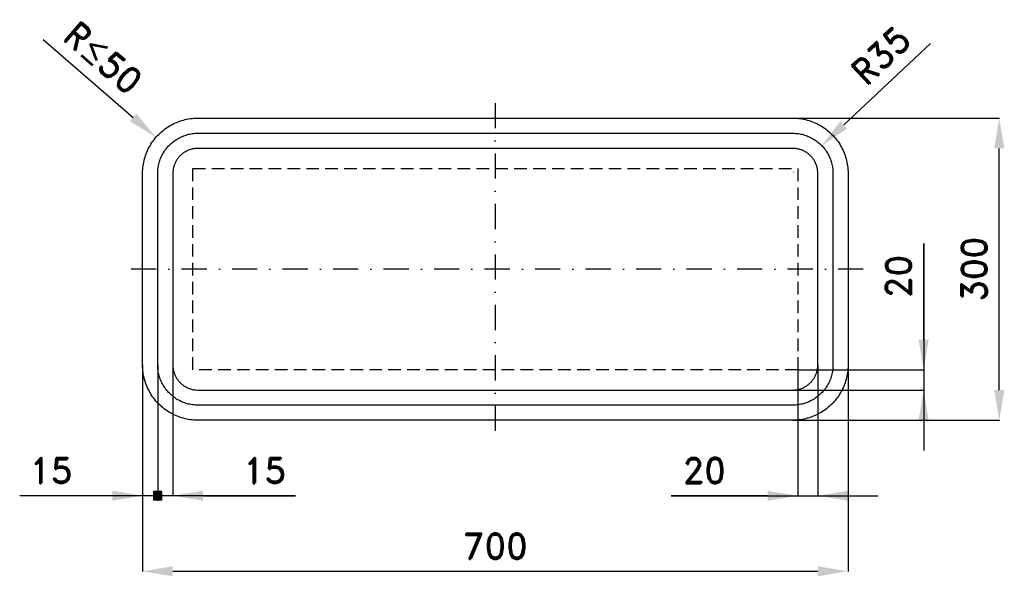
# Model space of a CAD drawing. Header units: millimetres. Extents: x -122 to 855, y -155 to 398.
import ezdxf

# ---------------------------------------------------------------- set-up
doc = ezdxf.new("R2010")
doc.units = ezdxf.units.MM
doc.header["$LTSCALE"] = 5
doc.linetypes.add('ČERCHOVANÁX2', pattern=[2, 1, -0.5, 0, -0.5])
doc.linetypes.add('ČÁRKOVANÁX2', pattern=[1.5, 1, -0.5])
doc.layers.add('Kóty', color=2, linetype='Continuous')
doc.layers.add('Značka', color=7, linetype='Continuous')
doc.styles.get("Standard").update_dxf_attribs({"font": 'romand.shx', "height": 25})
doc.dimstyles.get("Standard").update_dxf_attribs({"dimtxt": 25, "dimasz": 30, "dimexe": 0.18, "dimexo": 0.0625, "dimgap": 12.5, "dimtad": 1, "dimdec": 0, "dimzin": 0, "dimdsep": 46, "dimtxsty": 'Standard', "dimcen": 0.09, "dimadec": 0, "dimazin": 0, "dimtfac": 1, "dimtdec": 0, "dimtofl": 0, "dimtmove": 0, "dimatfit": 3, "dimfxl": 1, "dimtolj": 1, "dimtzin": 0, "dimarcsym": 0})

# ---------------------------------------------------------------- blocks, each defined once
blk = doc.blocks.new('*D0')
at = {"layer": 'Defpoints', "color": 0, "transparency": 16777216}
for p in [(645, 300), (850, 300), (645, 0)]:
    blk.add_point(p, dxfattribs=at)
at = {"layer": 'Kóty', "color": 0, "lineweight": -2, "transparency": 16777216}
for p, q in [((645.06, 300), (850.18, 300)), ((850, 30), (850, 270)), ((645.06, 0), (850.18, 0))]:
    blk.add_line(p, q, dxfattribs=at)
at = {"layer": 'Kóty', "color": 0, "transparency": 16777216}
for points in [[(845, 270), (855, 270), (850, 300)], [(845, 30), (855, 30), (850, 0)]]:
    blk.add_solid(points, dxfattribs=at)
at = {"layer": 'Kóty', "color": 0, "transparency": 16777216, "insert": (825, 150), "char_height": 25, "attachment_point": 5, "rotation": 90}
blk.add_mtext('\\A1;300', dxfattribs=at)
blk = doc.blocks.new('*D1')
at = {"layer": 'Defpoints', "color": 0, "transparency": 16777216}
for p in [(0, 55), (700, 55), (700, -150)]:
    blk.add_point(p, dxfattribs=at)
at = {"layer": 'Kóty', "color": 0, "lineweight": -2, "transparency": 16777216}
for p, q in [((0, 54.94), (0, -150.18)), ((700, 54.94), (700, -150.18)), ((30, -150), (670, -150))]:
    blk.add_line(p, q, dxfattribs=at)
at = {"layer": 'Kóty', "color": 0, "transparency": 16777216}
for points in [[(30, -145), (30, -155), (0, -150)], [(670, -145), (670, -155), (700, -150)]]:
    blk.add_solid(points, dxfattribs=at)
at = {"layer": 'Kóty', "color": 0, "transparency": 16777216, "insert": (350, -125), "char_height": 25, "attachment_point": 5}
blk.add_mtext('\\A1;700', dxfattribs=at)
blk = doc.blocks.new('*D2')
at = {"layer": 'Defpoints', "color": 0, "transparency": 16777216}
for p in [(673.9, 272.64), (646.21, 246.56)]:
    blk.add_point(p, dxfattribs=at)
at = {"layer": 'Kóty', "color": 0, "lineweight": -2, "transparency": 16777216}
for p, q in [((781.7, 374.19), (695.74, 293.21)), ((646.12, 246.56), (646.3, 246.56)), ((646.21, 246.47), (646.21, 246.65))]:
    blk.add_line(p, q, dxfattribs=at)
blk.add_arc((646.21, 246.56), 38.04, 43.0178, 44.53919, dxfattribs=at)
at = {"layer": 'Kóty', "color": 0, "transparency": 16777216}
blk.add_solid([(692.31, 296.85), (699.17, 289.57), (673.9, 272.64)], dxfattribs=at)
at = {"layer": 'Kóty', "color": 0, "transparency": 16777216, "insert": (732.5, 362.18), "char_height": 25, "attachment_point": 5, "rotation": 43.2889}
blk.add_mtext('\\A1;R35', dxfattribs=at)

msp = doc.modelspace()

# ---------------------------------------------------------------- hatches: boundary and pattern name
at = {"layer": 'Kóty'}
h = msp.add_hatch(color=256, dxfattribs=at)
h.dxf.hatch_style = 1
h.paths.add_polyline_path([(10.83, -79.17), (19.17, -79.17), (19.17, -70.83), (10.83, -70.83)])

# ---------------------------------------------------------------- linework, layer by layer
for p, q in [((-98.54, 377.96), (-9.32, 300.6)), ((52.77, 246.68), (52.95, 246.68)), ((52.86, 246.59), (52.86, 246.77)), ((775, 175.48), (775, -30)), ((775, 80), (775, 175.48)), ((0, 54.94), (0, -75.18)), ((15, 54.94), (15, -80.17)), ((15, 54.94), (15, -80.17)), ((15, 54.94), (15, -80.17)), ((15, 54.94), (15, -80.17)), ((30, 54.94), (30, -75.18)), ((650.06, 50), (775.18, 50)), ((650.06, 49.94), (650.06, -75.18)), ((670, 54.94), (670, -75.18)), ((645.06, 30), (775.18, 30)), ((151.9, -75), (-121.9, -75)), ((60, -75), (151.9, -75)), ((524.59, -75), (730, -75)), ((620.06, -75), (524.59, -75))]:
    msp.add_line(p, q, dxfattribs=at)
msp.add_lwpolyline([(10.83, -79.17), (19.17, -79.17), (19.17, -70.83), (10.83, -70.83)], close=True, dxfattribs=at)
for points in [[(-6.04, 304.37), (-12.6, 296.82), (13.35, 280.94)], [(770, 80), (780, 80), (775, 50)], [(770, 0), (780, 0), (775, 30)], [(-30, -70), (-30, -80), (0, -75)], [(60, -70), (60, -80), (30, -75)], [(620.06, -70), (620.06, -80), (650.06, -75)], [(700, -70), (700, -80), (670, -75)]]:
    msp.add_solid(points, dxfattribs=at)
at = {"layer": 'Značka', "color": 6, "linetype": 'ČERCHOVANÁX2', "lineweight": 25, "ltscale": 5}
for p, q in [((350, 315), (350, -15)), ((715, 150), (-15, 150))]:
    msp.add_line(p, q, dxfattribs=at)
at = {"layer": 'Značka', "color": 5}
for points in [[(55, 0), (54.78, 0), (54.57, 0, -0.03218), (47.47, 0.5, -0.035443), (40.49, 1.95, -0.036267), (33.74, 4.23, -0.03442), (27.38, 7.44, -0.033722), (21.45, 11.39, -0.034085), (16.11, 16.11, -0.034209), (11.39, 21.45, -0.034229), (7.44, 27.38, -0.034044), (4.25, 33.74, -0.033412), (1.95, 40.49, -0.034127), (0.48, 47.47, -0.036745), (0, 54.57), (0, 54.78), (0, 55), (0, 245), (0, 245.22), (0, 245.43, -0.03218), (0.5, 252.53, -0.035443), (1.95, 259.51, -0.036267), (4.23, 266.26, -0.03442), (7.44, 272.63, -0.033724), (11.39, 278.55, -0.034088), (16.11, 283.89, -0.034206), (21.45, 288.61, -0.034232), (27.38, 292.56, -0.034049), (33.74, 295.75, -0.033416), (40.49, 298.05, -0.034129), (47.47, 299.53, -0.036747), (54.57, 300), (54.78, 300), (55, 300), (645, 300), (645.22, 300), (645.43, 300, -0.032179), (652.53, 299.5, -0.035446), (659.51, 298.05, -0.036264), (666.26, 295.77, -0.034421), (672.63, 292.56, -0.033716), (678.55, 288.61, -0.034086), (683.89, 283.89, -0.034212), (688.61, 278.55, -0.034226), (692.56, 272.63, -0.034042), (695.75, 266.26, -0.033411), (698.05, 259.51, -0.034124), (699.53, 252.53, -0.036743), (700, 245.43), (700, 245.22), (700, 245), (700, 55), (700, 54.78), (700, 54.57, -0.032188), (699.5, 47.47, -0.035446), (698.05, 40.49, -0.036274), (695.77, 33.74, -0.034416), (692.56, 27.38, -0.033728), (688.61, 21.45, -0.034092), (683.89, 16.11, -0.034208), (678.55, 11.39, -0.03423), (672.63, 7.44, -0.034041), (666.26, 4.25, -0.033411), (659.51, 1.95, -0.034128), (652.53, 0.48, -0.036745), (645.43, 0), (645.22, 0), (645, 0), (55, 0)], [(55, 15), (54.84, 15), (54.69, 15, -0.03218), (49.52, 15.36, -0.035444), (44.45, 16.42, -0.036267), (39.54, 18.08, -0.03442), (34.91, 20.41, -0.033721), (30.6, 23.29, -0.034085), (26.72, 26.72, -0.034209), (23.28, 30.6, -0.034229), (20.41, 34.91, -0.034044), (18.09, 39.54, -0.033412), (16.42, 44.45, -0.034127), (15.35, 49.52, -0.036745), (15, 54.69), (15, 54.84), (15, 55), (15, 245), (15, 245.16), (15, 245.31, -0.032181), (15.36, 250.48, -0.035443), (16.42, 255.56, -0.036267), (18.08, 260.46, -0.034424), (20.41, 265.09, -0.033722), (23.29, 269.4, -0.034083), (26.72, 273.28, -0.034209), (30.6, 276.72, -0.034227), (34.91, 279.59, -0.034042), (39.54, 281.91, -0.033411), (44.45, 283.58, -0.034123), (49.52, 284.65, -0.036741), (54.69, 285), (54.84, 285), (55, 285), (645, 285), (645.16, 285), (645.31, 285, -0.032174), (650.48, 284.64, -0.035443), (655.56, 283.58, -0.036265), (660.46, 281.92, -0.034414), (665.09, 279.59, -0.033719), (669.4, 276.71, -0.034082), (673.28, 273.28, -0.034215), (676.72, 269.4, -0.034226), (679.59, 265.09, -0.03405), (681.91, 260.46, -0.033405), (683.58, 255.56, -0.034129), (684.65, 250.48, -0.036741), (685, 245.31), (685, 245.16), (685, 245), (685, 55), (685, 54.84), (685, 54.69, -0.032179), (684.64, 49.52, -0.035442), (683.58, 44.45, -0.03626), (681.92, 39.54, -0.034413), (679.59, 34.91, -0.033721), (676.71, 30.6, -0.034079), (673.28, 26.72, -0.03421), (669.4, 23.28, -0.034232), (665.09, 20.41, -0.034047), (660.46, 18.09, -0.033414), (655.56, 16.42, -0.034126), (650.48, 15.35, -0.036746), (645.31, 15), (645.16, 15), (645, 15), (55, 15)], [(55, 30), (645, 30), (645.1, 30), (645.2, 30, 0.03218), (648.42, 30.23, 0.035448), (651.6, 30.89, 0.03627), (654.67, 31.92, 0.034414), (657.56, 33.38, 0.033725), (660.25, 35.18, 0.034096), (662.68, 37.32, 0.034186), (664.82, 39.75, 0.034227), (666.62, 42.44, 0.034027), (668.07, 45.34, 0.033407), (669.11, 48.4, 0.034138), (669.78, 51.58, 0.036736), (670, 54.8), (670, 54.9), (670, 55), (670, 245), (670, 245.1), (670, 245.2, 0.032198), (669.77, 248.42, 0.035432), (669.11, 251.6, 0.036249), (668.08, 254.67, 0.034404), (666.62, 257.56, 0.03372), (664.82, 260.25, 0.034072), (662.68, 262.68, 0.034214), (660.25, 264.82, 0.034225), (657.56, 266.62, 0.034059), (654.66, 268.07, 0.033422), (651.6, 269.11, 0.034131), (648.42, 269.78, 0.036744), (645.2, 270), (645.1, 270), (645, 270), (55, 270), (54.9, 270), (54.8, 270, 0.032179), (51.58, 269.77, 0.035451), (48.4, 269.11, 0.036282), (45.34, 268.08, 0.034424), (42.44, 266.62, 0.033732), (39.75, 264.82, 0.034079), (37.32, 262.68, 0.034215), (35.18, 260.25, 0.034227), (33.38, 257.56, 0.034041), (31.93, 254.66, 0.033413), (30.89, 251.6, 0.034128), (30.22, 248.42, 0.036746), (30, 245.2), (30, 245.1), (30, 245), (30, 55), (30, 54.9), (30, 54.8, 0.03218), (30.23, 51.58, 0.035444), (30.89, 48.4, 0.036268), (31.92, 45.34, 0.034422), (33.38, 42.44, 0.033723), (35.18, 39.75, 0.034084), (37.32, 37.32, 0.034209), (39.75, 35.18, 0.034229), (42.44, 33.38, 0.034046), (45.34, 31.93, 0.033413), (48.4, 30.89, 0.034128), (51.58, 30.22, 0.036746), (54.8, 30), (54.9, 30), (55, 30)]]:
    msp.add_lwpolyline(points, format="xyb", dxfattribs=at)
at = {"layer": 'Značka', "color": 7, "linetype": 'ČÁRKOVANÁX2', "ltscale": 2.5}
msp.add_lwpolyline([(50, 50), (50, 250), (650, 250), (650, 50), (50, 50)], dxfattribs=at)

# ---------------------------------------------------------------- texts
at = {"layer": 'Kóty', "char_height": 25, "attachment_point": 5}
for s, insert, rotation in [('\\A1;R{\\A0;≤}50', (-39.1, 359.91), 319.0702), ('\\A1;20', (750, 142.74), 90)]:
    msp.add_mtext(s, dxfattribs=dict(at, insert=insert, rotation=rotation))
for s, insert in [('\\A1;15', (-90.95, -50)), ('\\A1;15', (120.95, -50)), ('\\A1;20', (557.32, -50))]:
    msp.add_mtext(s, dxfattribs=dict(at, insert=insert))

# ---------------------------------------------------------------- dimensions: what is measured, and where the dimension line sits
at = {"layer": 'Kóty'}
dim = msp.add_radius_dim(center=(646.21, 246.56), mpoint=(673.9, 272.64), text='R35', dimstyle='Standard', dxfattribs=at)
dim.commit()
dim.dimension.update_dxf_attribs({"geometry": '*D2', "text_midpoint": (732.5, 362.18)})
dim = msp.add_linear_dim(base=(850, 300), p1=(645, 0), p2=(645, 300), angle=90, dimstyle='Standard', dxfattribs=at)
dim.commit()
dim.dimension.update_dxf_attribs({"geometry": '*D0', "text_midpoint": (825, 150)})
dim = msp.add_linear_dim(base=(700, -150), p1=(0, 55), p2=(700, 55), dimstyle='Standard', dxfattribs=at)
dim.commit()
dim.dimension.update_dxf_attribs({"geometry": '*D1', "text_midpoint": (350, -125)})

doc.saveas('drawing.dxf')
